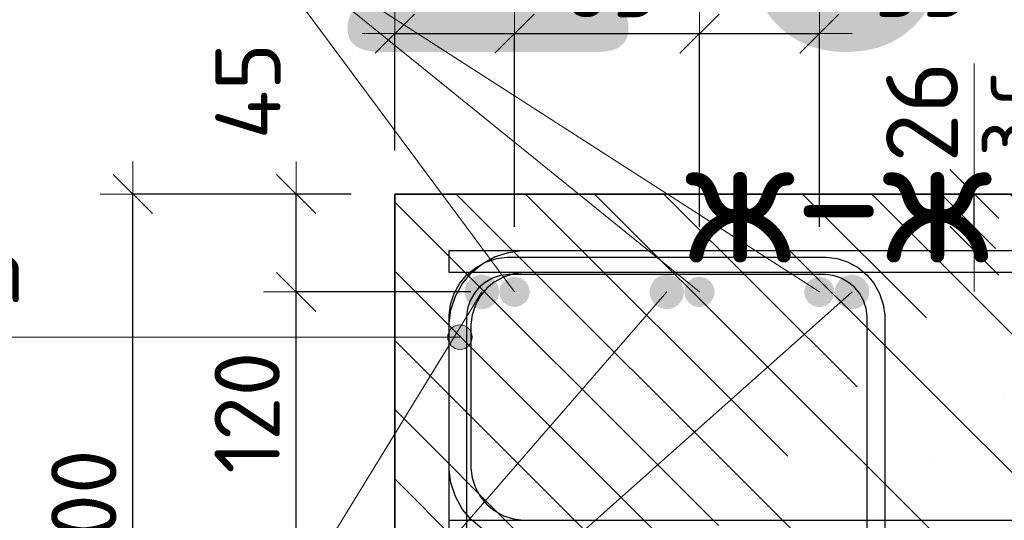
# Model space of a CAD drawing. Header units: metres. Extents: x -38 to 107, y -15 to 21.
# Tile 73 of 133: x 72.09 to 72.543, y 4.531 to 4.762. Entities that reach past the tile are written whole.
import ezdxf

# ---------------------------------------------------------------- set-up
doc = ezdxf.new("R2010")
doc.units = ezdxf.units.M
doc.header["$PDMODE"] = 65
for name, color, linetype, lineweight in [('XR$3$Арм. стержнями верхней зоны', 180, 'Continuous', 35), ('XR$3$Арм. стержнями нижней зоны', 180, 'Continuous', 35), ('XR$3$Арм.стержн. Арматура края', 96, 'Continuous', 35), ('XR$3$Арм.стержн. Доп. арматура', 180, 'Continuous', 35), ('XR$3$Арм.стержн. Хомут', 240, 'Continuous', 35), ('XR$3$Арм.стержн.горизонт. 1', 180, 'Continuous', 35), ('XR$3$Размерная линия (1)', 7, 'Continuous', 13), ('XR$3$Размерная линия_ общее', 7, 'Continuous', 13)]:
    doc.layers.add(name, color=color, linetype=linetype, lineweight=lineweight)
doc.styles.add('ISOCPEUR', font='txt')
doc.dimstyles.new('DIMSTYLE_11', dxfattribs={"dimtxt": 0.033, "dimasz": 0.0375, "dimexe": 0, "dimexo": 0, "dimgap": 0.0165, "dimtad": 2, "dimdec": 0, "dimlfac": 1000, "dimrnd": 1, "dimzin": 12, "dimdsep": 46, "dimtxsty": 'ISOCPEUR', "dimblk1": 'ALL_ML_STRICH', "dimblk2": 'ALL_ML_STRICH', "dimsah": 1, "dimcen": 0, "dimclrd": 7, "dimclre": 256, "dimclrt": 7, "dimadec": 0, "dimazin": 0, "dimtfac": 1, "dimtdec": 0, "dimtix": 1, "dimtmove": 2, "dimatfit": 3, "dimfxl": 0, "dimtvp": 1.2, "dimtzin": 0, "dimlwd": 0, "dimlwe": -3, "dimarcsym": 0})
doc.dimstyles.new('DIMSTYLE_12', dxfattribs={"dimtxt": 0.03, "dimasz": 0.03, "dimexe": 0, "dimexo": 0, "dimgap": 0.015, "dimtad": 2, "dimdec": 0, "dimlfac": 1000, "dimrnd": 1, "dimzin": 12, "dimdsep": 46, "dimtxsty": 'ISOCPEUR', "dimblk1": 'ALL_ML_STRICH', "dimblk2": 'ALL_ML_STRICH', "dimsah": 1, "dimcen": 0, "dimclrd": 7, "dimclre": 256, "dimclrt": 7, "dimadec": 0, "dimazin": 0, "dimtfac": 1, "dimtdec": 0, "dimtix": 1, "dimtmove": 2, "dimatfit": 3, "dimfxl": 0, "dimtzin": 0, "dimlwd": 0, "dimlwe": -3, "dimarcsym": 0})
doc.dimstyles.new('DIMSTYLE_14', dxfattribs={"dimtxt": 0.03, "dimasz": 0.03, "dimexe": 0, "dimexo": 0, "dimgap": 0.015, "dimtad": 2, "dimdec": 0, "dimlfac": 1000, "dimrnd": 1, "dimzin": 12, "dimdsep": 46, "dimtxsty": 'ISOCPEUR', "dimblk1": 'ALL_ML_STRICH', "dimblk2": 'ALL_ML_STRICH', "dimsah": 1, "dimcen": 0, "dimclrd": 7, "dimclre": 256, "dimclrt": 7, "dimadec": 0, "dimazin": 0, "dimtfac": 1, "dimtdec": 0, "dimtix": 1, "dimtmove": 2, "dimatfit": 3, "dimfxl": 0, "dimtvp": 1.2, "dimtzin": 0, "dimlwd": 0, "dimlwe": -3, "dimarcsym": 0})
doc.dimstyles.new('DIMSTYLE_23', dxfattribs={"dimtxt": 0.03, "dimasz": 0.03, "dimexe": 0, "dimexo": 0, "dimgap": 0.015, "dimtad": 2, "dimdec": 0, "dimlfac": 1000, "dimrnd": 5, "dimzin": 12, "dimdsep": 46, "dimtxsty": 'ISOCPEUR', "dimblk1": 'ALL_ML_STRICH', "dimblk2": 'ALL_ML_STRICH', "dimsah": 1, "dimcen": 0, "dimclrd": 7, "dimclre": 256, "dimclrt": 7, "dimadec": 0, "dimazin": 0, "dimtfac": 1, "dimtdec": 0, "dimtix": 1, "dimtmove": 2, "dimatfit": 3, "dimfxl": 0, "dimtvp": 1.2, "dimtzin": 0, "dimlwd": 0, "dimlwe": -3, "dimarcsym": 0})
doc.dimstyles.new('DIMSTYLE_24', dxfattribs={"dimtxt": 0.03, "dimasz": 0.03, "dimexe": 0, "dimexo": 0, "dimgap": 0.015, "dimtad": 2, "dimdec": 0, "dimlfac": 1000, "dimrnd": 5, "dimzin": 12, "dimdsep": 46, "dimtxsty": 'ISOCPEUR', "dimblk1": 'ALL_ML_STRICH', "dimblk2": 'ALL_ML_STRICH', "dimsah": 1, "dimcen": 0, "dimclrd": 7, "dimclre": 256, "dimclrt": 7, "dimadec": 0, "dimazin": 0, "dimtfac": 1, "dimtdec": 0, "dimtix": 1, "dimtmove": 2, "dimatfit": 3, "dimfxl": 0, "dimtzin": 0, "dimlwd": 0, "dimlwe": -3, "dimarcsym": 0})
pattern_1 = [(135, (0, 0), (-0.031819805, -0.031819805), [0.4, -0.05, 0, -0.05]), (135, (-0.01591, -0.01591), (-0.031819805, -0.031819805), [0.8, -0.1, 0.1, -0.1])]

# ---------------------------------------------------------------- blocks, each defined once
blk = doc.blocks.new('ALL_ML_STRICH')
at = {"color": 0, "linetype": 'ByBlock', "lineweight": -2}
for p, q in [((0, -0.5), (0, 0.5)), ((-0.3, -0.3), (0.3, 0.3)), ((-1, 0), (0.5, 0))]:
    blk.add_line(p, q, dxfattribs=at)
blk = doc.blocks.new('*D80')
at = {"layer": 'DEFPOINTS', "color": 7, "linetype": 'Continuous', "lineweight": 13, "transparency": 33554687}
for p in [(72.26266, 4.68139), (72.14232, 4.38139), (72.26262, 4.38139)]:
    blk.add_point(p, dxfattribs=at)
at = {"layer": 'XR$3$Размерная линия (1)', "color": 9, "linetype": 'Continuous', "lineweight": -2, "true_color": 0xc7c7c7, "transparency": 33554687}
for p, q in [((72.24266, 4.68139), (72.14232, 4.68139)), ((72.24262, 4.38139), (72.14232, 4.38139))]:
    blk.add_line(p, q, dxfattribs=at)
at = {"layer": 'XR$3$Размерная линия (1)', "color": 7, "linetype": 'Continuous', "lineweight": -2, "transparency": 33554687}
blk.add_line((72.14232, 4.38139), (72.14232, 4.68139), dxfattribs=at)
at = {"layer": 'XR$3$Размерная линия (1)', "color": 7, "linetype": 'Continuous', "lineweight": 13, "transparency": 33554687, "xscale": 0.03, "yscale": 0.03, "zscale": 0.03}
for p, rotation in [((72.14232, 4.68139), 90), ((72.14232, 4.38139), 270)]:
    blk.add_blockref('ALL_ML_STRICH', p, dxfattribs=dict(at, rotation=rotation))
at = {"layer": 'XR$3$Размерная линия (1)', "color": 7, "linetype": 'Continuous', "lineweight": 13, "transparency": 33554687, "insert": (72.11982, 4.53289), "char_height": 0.03, "width": 0.09, "attachment_point": 5, "rotation": 90, "style": 'ISOCPEUR'}
blk.add_mtext('\\A1;{300}', dxfattribs=at)
blk = doc.blocks.new('*D158')
at = {"layer": 'DEFPOINTS', "color": 7, "linetype": 'Continuous', "lineweight": 13, "transparency": 33554687}
for p in [(72.31762, 4.63639), (72.21732, 4.51639), (72.30259, 4.51639)]:
    blk.add_point(p, dxfattribs=at)
at = {"layer": 'XR$3$Размерная линия (1)', "color": 9, "linetype": 'Continuous', "lineweight": -2, "true_color": 0xc7c7c7, "transparency": 33554687}
for p, q in [((72.29762, 4.63639), (72.21732, 4.63639)), ((72.28259, 4.51639), (72.21732, 4.51639))]:
    blk.add_line(p, q, dxfattribs=at)
at = {"layer": 'XR$3$Размерная линия (1)', "color": 7, "linetype": 'Continuous', "lineweight": -2, "transparency": 33554687}
blk.add_line((72.21732, 4.51639), (72.21732, 4.63639), dxfattribs=at)
at = {"layer": 'XR$3$Размерная линия (1)', "color": 7, "linetype": 'Continuous', "lineweight": 13, "transparency": 33554687, "xscale": 0.03, "yscale": 0.03, "zscale": 0.03}
for p, rotation in [((72.21732, 4.63639), 90), ((72.21732, 4.51639), 270)]:
    blk.add_blockref('ALL_ML_STRICH', p, dxfattribs=dict(at, rotation=rotation))
at = {"layer": 'XR$3$Размерная линия (1)', "color": 7, "linetype": 'Continuous', "lineweight": 13, "transparency": 33554687, "insert": (72.19482, 4.58089), "char_height": 0.03, "width": 0.09, "attachment_point": 5, "rotation": 90, "style": 'ISOCPEUR'}
blk.add_mtext('\\A1;{120}', dxfattribs=at)
blk = doc.blocks.new('*D159')
at = {"layer": 'DEFPOINTS', "color": 7, "linetype": 'Continuous', "lineweight": 13, "transparency": 33554687}
for p in [(72.26262, 4.68139), (72.21732, 4.63639), (72.31762, 4.63639)]:
    blk.add_point(p, dxfattribs=at)
at = {"layer": 'XR$3$Размерная линия (1)', "color": 9, "linetype": 'Continuous', "lineweight": -2, "true_color": 0xc7c7c7, "transparency": 33554687}
for p, q in [((72.24262, 4.68139), (72.21732, 4.68139)), ((72.29762, 4.63639), (72.21732, 4.63639))]:
    blk.add_line(p, q, dxfattribs=at)
at = {"layer": 'XR$3$Размерная линия (1)', "color": 7, "linetype": 'Continuous', "lineweight": -2, "transparency": 33554687}
blk.add_line((72.21732, 4.63639), (72.21732, 4.68139), dxfattribs=at)
at = {"layer": 'XR$3$Размерная линия (1)', "color": 7, "linetype": 'Continuous', "lineweight": 13, "transparency": 33554687, "xscale": 0.03, "yscale": 0.03, "zscale": 0.03}
for p, rotation in [((72.21732, 4.68139), 90), ((72.21732, 4.63639), 270)]:
    blk.add_blockref('ALL_ML_STRICH', p, dxfattribs=dict(at, rotation=rotation))
at = {"layer": 'XR$3$Размерная линия (1)', "color": 7, "linetype": 'Continuous', "lineweight": 13, "transparency": 33554687, "insert": (72.19521, 4.72868), "char_height": 0.03, "width": 0.06, "attachment_point": 5, "rotation": 90, "style": 'ISOCPEUR'}
blk.add_mtext('\\A1;{45}', dxfattribs=at)
blk = doc.blocks.new('*D160')
at = {"layer": 'DEFPOINTS', "color": 7, "linetype": 'Continuous', "lineweight": 13, "transparency": 33554687}
for p in [(72.48879, 4.68139), (72.48879, 4.65539), (72.52877, 4.65539)]:
    blk.add_point(p, dxfattribs=at)
at = {"layer": 'XR$3$Размерная линия_ общее', "color": 253, "linetype": 'Continuous', "lineweight": -2, "true_color": 0xa0a0a0, "transparency": 33554687}
for p, q in [((72.50879, 4.68139), (72.52877, 4.68139)), ((72.50879, 4.65539), (72.52877, 4.65539))]:
    blk.add_line(p, q, dxfattribs=at)
at = {"layer": 'XR$3$Размерная линия_ общее', "color": 7, "linetype": 'Continuous', "lineweight": -2, "transparency": 33554687}
blk.add_line((72.52877, 4.65539), (72.52877, 4.68139), dxfattribs=at)
at = {"layer": 'XR$3$Размерная линия_ общее', "color": 7, "linetype": 'Continuous', "lineweight": 13, "transparency": 33554687, "xscale": 0.0375, "yscale": 0.0375, "zscale": 0.0375}
for p, rotation in [((72.52877, 4.68139), 90), ((72.52877, 4.65539), 270)]:
    blk.add_blockref('ALL_ML_STRICH', p, dxfattribs=dict(at, rotation=rotation))
at = {"layer": 'XR$3$Размерная линия_ общее', "color": 7, "linetype": 'Continuous', "lineweight": 13, "transparency": 33554687, "insert": (72.52831, 4.69875), "char_height": 0.027, "width": 0.00135, "attachment_point": 1, "rotation": 90, "line_spacing_factor": 0.60241, "style": 'ISOCPEUR'}
blk.add_mtext('з.с.', dxfattribs=at)
at = {"layer": 'XR$3$Размерная линия_ общее', "color": 7, "linetype": 'Continuous', "lineweight": 13, "transparency": 33554687, "insert": (72.50477, 4.71912), "char_height": 0.033, "width": 0.066, "attachment_point": 5, "rotation": 90, "style": 'ISOCPEUR'}
blk.add_mtext('\\A1;{26}', dxfattribs=at)
blk = doc.blocks.new('*D161')
at = {"layer": 'DEFPOINTS', "color": 7, "linetype": 'Continuous', "lineweight": 13, "transparency": 33554687}
for p in [(72.26262, 4.75514), (72.26262, 4.68139), (72.31762, 4.64639)]:
    blk.add_point(p, dxfattribs=at)
at = {"layer": 'XR$3$Размерная линия (1)', "color": 9, "linetype": 'Continuous', "lineweight": -2, "true_color": 0xc7c7c7, "transparency": 33554687}
for p, q in [((72.26262, 4.70139), (72.26262, 4.75514)), ((72.31762, 4.66639), (72.31762, 4.75514))]:
    blk.add_line(p, q, dxfattribs=at)
at = {"layer": 'XR$3$Размерная линия (1)', "color": 7, "linetype": 'Continuous', "lineweight": -2, "transparency": 33554687}
blk.add_line((72.26262, 4.75514), (72.31762, 4.75514), dxfattribs=at)
at = {"layer": 'XR$3$Размерная линия (1)', "color": 7, "linetype": 'Continuous', "lineweight": 13, "transparency": 33554687, "xscale": 0.03, "yscale": 0.03, "zscale": 0.03, "rotation": 180}
blk.add_blockref('ALL_ML_STRICH', (72.26262, 4.75514), dxfattribs=at)
at = {"layer": 'XR$3$Размерная линия (1)', "color": 7, "linetype": 'Continuous', "lineweight": 13, "transparency": 33554687, "xscale": 0.03, "yscale": 0.03, "zscale": 0.03}
blk.add_blockref('ALL_ML_STRICH', (72.31762, 4.75514), dxfattribs=at)
at = {"layer": 'XR$3$Размерная линия (1)', "color": 7, "linetype": 'Continuous', "lineweight": 13, "transparency": 33554687, "insert": (72.34785, 4.82749), "char_height": 0.03, "width": 0.06, "attachment_point": 5, "style": 'ISOCPEUR'}
blk.add_mtext('\\A1;{55}', dxfattribs=at)
blk = doc.blocks.new('*D162')
at = {"layer": 'DEFPOINTS', "color": 7, "linetype": 'Continuous', "lineweight": 13, "transparency": 33554687}
for p in [(72.31762, 4.75514), (72.31762, 4.64639), (72.40255, 4.64639)]:
    blk.add_point(p, dxfattribs=at)
at = {"layer": 'XR$3$Размерная линия (1)', "color": 9, "linetype": 'Continuous', "lineweight": -2, "true_color": 0xc7c7c7, "transparency": 33554687}
for p, q in [((72.31762, 4.66639), (72.31762, 4.75514)), ((72.40255, 4.66639), (72.40255, 4.75514))]:
    blk.add_line(p, q, dxfattribs=at)
at = {"layer": 'XR$3$Размерная линия (1)', "color": 7, "linetype": 'Continuous', "lineweight": -2, "transparency": 33554687}
blk.add_line((72.31762, 4.75514), (72.40255, 4.75514), dxfattribs=at)
at = {"layer": 'XR$3$Размерная линия (1)', "color": 7, "linetype": 'Continuous', "lineweight": 13, "transparency": 33554687, "xscale": 0.03, "yscale": 0.03, "zscale": 0.03, "rotation": 180}
blk.add_blockref('ALL_ML_STRICH', (72.31762, 4.75514), dxfattribs=at)
at = {"layer": 'XR$3$Размерная линия (1)', "color": 7, "linetype": 'Continuous', "lineweight": 13, "transparency": 33554687, "xscale": 0.03, "yscale": 0.03, "zscale": 0.03}
blk.add_blockref('ALL_ML_STRICH', (72.40255, 4.75514), dxfattribs=at)
at = {"layer": 'XR$3$Размерная линия (1)', "color": 7, "linetype": 'Continuous', "lineweight": 13, "transparency": 33554687, "insert": (72.36159, 4.77764), "char_height": 0.03, "width": 0.06, "attachment_point": 5, "style": 'ISOCPEUR'}
blk.add_mtext('\\A1;{85}', dxfattribs=at)
blk = doc.blocks.new('*D163')
at = {"layer": 'DEFPOINTS', "color": 7, "linetype": 'Continuous', "lineweight": 13, "transparency": 33554687}
for p in [(72.40255, 4.75514), (72.40255, 4.64639), (72.45763, 4.64639)]:
    blk.add_point(p, dxfattribs=at)
at = {"layer": 'XR$3$Размерная линия (1)', "color": 9, "linetype": 'Continuous', "lineweight": -2, "true_color": 0xc7c7c7, "transparency": 33554687}
for p, q in [((72.40255, 4.66639), (72.40255, 4.75514)), ((72.45763, 4.66639), (72.45763, 4.75514))]:
    blk.add_line(p, q, dxfattribs=at)
at = {"layer": 'XR$3$Размерная линия (1)', "color": 7, "linetype": 'Continuous', "lineweight": -2, "transparency": 33554687}
blk.add_line((72.40255, 4.75514), (72.45763, 4.75514), dxfattribs=at)
at = {"layer": 'XR$3$Размерная линия (1)', "color": 7, "linetype": 'Continuous', "lineweight": 13, "transparency": 33554687, "xscale": 0.03, "yscale": 0.03, "zscale": 0.03, "rotation": 180}
blk.add_blockref('ALL_ML_STRICH', (72.40255, 4.75514), dxfattribs=at)
at = {"layer": 'XR$3$Размерная линия (1)', "color": 7, "linetype": 'Continuous', "lineweight": 13, "transparency": 33554687, "xscale": 0.03, "yscale": 0.03, "zscale": 0.03}
blk.add_blockref('ALL_ML_STRICH', (72.45763, 4.75514), dxfattribs=at)
at = {"layer": 'XR$3$Размерная линия (1)', "color": 7, "linetype": 'Continuous', "lineweight": 13, "transparency": 33554687, "insert": (72.50424, 4.77782), "char_height": 0.03, "width": 0.06, "attachment_point": 5, "style": 'ISOCPEUR'}
blk.add_mtext('\\A1;{55}', dxfattribs=at)

msp = doc.modelspace()

# ---------------------------------------------------------------- hatches: boundary and pattern name
at = {"linetype": 'Continuous', "lineweight": 25, "transparency": 33554687}
h = msp.add_hatch(dxfattribs=at)
h.set_pattern_fill('__________540', scale=0.015, style=0, pattern_type=2)
h.set_pattern_definition(pattern_1)
h.paths.add_polyline_path([(72.51262, 4.68139), (72.26262, 4.68139), (72.26262, 4.38139), (72.51262, 4.38139)], flags=0)
h = msp.add_hatch(dxfattribs=at)
h.set_pattern_fill('__________540', scale=0.015, style=0, pattern_type=2)
h.set_pattern_definition(pattern_1)
h.paths.add_polyline_path([(72.51262, 4.68139), (72.51262, 4.48139), (72.66181, 4.48139), (72.66181, 4.68139)], flags=0)
at = {"layer": 'XR$3$Арм.стержн. Арматура края', "linetype": 'Continuous', "lineweight": 13, "transparency": 33554687}
for points in [[(72.28773, 4.6128), (72.28773, 4.61842), (72.28694, 4.61561)], [(72.28773, 4.61842), (72.28975, 4.61077), (72.28975, 4.62045)], [(72.28773, 4.61842), (72.28773, 4.6128), (72.28975, 4.61077)], [(72.28975, 4.62045), (72.29257, 4.60999), (72.29257, 4.62124)], [(72.28975, 4.62045), (72.28975, 4.61077), (72.29257, 4.60999)], [(72.29257, 4.62124), (72.29257, 4.60999), (72.29538, 4.61077)], [(72.29257, 4.62124), (72.29538, 4.61077), (72.29538, 4.62045)], [(72.29538, 4.62045), (72.29538, 4.61077), (72.2974, 4.6128)], [(72.29538, 4.62045), (72.2974, 4.6128), (72.2974, 4.61842)], [(72.2974, 4.61842), (72.2974, 4.6128), (72.29819, 4.61561)]]:
    msp.add_hatch(color=7, dxfattribs=at).paths.add_polyline_path(points)
at = {"layer": 'XR$3$Арм.стержн. Доп. арматура', "linetype": 'Continuous', "lineweight": 50, "transparency": 33554687}
for points in [[(72.32462, 4.63639), (72.32409, 4.63907), (72.32257, 4.64134), (72.3203, 4.64286), (72.31762, 4.64339), (72.31495, 4.64286), (72.31267, 4.64134), (72.31116, 4.63907), (72.31062, 4.63639), (72.31116, 4.63371), (72.31267, 4.63144), (72.31495, 4.62993), (72.31762, 4.62939), (72.3203, 4.62993), (72.32257, 4.63144), (72.32409, 4.63371)], [(72.40955, 4.63639), (72.40902, 4.63907), (72.4075, 4.64134), (72.40523, 4.64286), (72.40255, 4.64339), (72.39987, 4.64286), (72.3976, 4.64134), (72.39608, 4.63907), (72.39555, 4.63639), (72.39608, 4.63371), (72.3976, 4.63144), (72.39987, 4.62993), (72.40255, 4.62939), (72.40523, 4.62993), (72.4075, 4.63144), (72.40902, 4.63371)], [(72.46463, 4.63639), (72.46409, 4.63907), (72.46257, 4.64134), (72.4603, 4.64286), (72.45763, 4.64339), (72.45495, 4.64286), (72.45268, 4.64134), (72.45116, 4.63907), (72.45063, 4.63639), (72.45116, 4.63371), (72.45268, 4.63144), (72.45495, 4.62993), (72.45763, 4.62939), (72.4603, 4.62993), (72.46257, 4.63144), (72.46409, 4.63371)]]:
    msp.add_hatch(color=7, dxfattribs=at).paths.add_polyline_path(points)
at = {"layer": 'XR$3$Арм.стержн.горизонт. 1', "linetype": 'Continuous', "lineweight": 50, "transparency": 33554687}
for points in [[(72.31062, 4.63639), (72.31002, 4.63945), (72.30828, 4.64205), (72.30569, 4.64378), (72.30262, 4.64439), (72.29956, 4.64378), (72.29697, 4.64205), (72.29523, 4.63945), (72.29462, 4.63639), (72.29523, 4.63333), (72.29697, 4.63074), (72.29956, 4.629), (72.30262, 4.62839), (72.30569, 4.629), (72.30828, 4.63074), (72.31002, 4.63333)], [(72.39555, 4.63639), (72.39494, 4.63945), (72.39321, 4.64205), (72.39061, 4.64378), (72.38755, 4.64439), (72.38449, 4.64378), (72.38189, 4.64205), (72.38016, 4.63945), (72.37955, 4.63639), (72.38016, 4.63333), (72.38189, 4.63074), (72.38449, 4.629), (72.38755, 4.62839), (72.39061, 4.629), (72.39321, 4.63074), (72.39494, 4.63333)], [(72.48063, 4.63639), (72.48002, 4.63945), (72.47828, 4.64205), (72.47569, 4.64378), (72.47263, 4.64439), (72.46956, 4.64378), (72.46697, 4.64205), (72.46523, 4.63945), (72.46463, 4.63639), (72.46523, 4.63333), (72.46697, 4.63074), (72.46956, 4.629), (72.47263, 4.62839), (72.47569, 4.629), (72.47828, 4.63074), (72.48002, 4.63333)]]:
    msp.add_hatch(color=7, dxfattribs=at).paths.add_polyline_path(points)

# ---------------------------------------------------------------- linework, layer by layer
at = {"color": 7, "linetype": 'Continuous', "lineweight": 13, "transparency": 33554687}
msp.add_line((72.52877, 4.68139), (72.52877, 4.74139), dxfattribs=at)
at = {"color": 7, "linetype": 'Continuous', "lineweight": 35, "transparency": 33554687}
for p, q in [((72.26262, 4.68139), (72.26262, 4.38139)), ((72.51262, 4.68139), (72.26262, 4.68139)), ((72.66181, 4.68139), (72.51262, 4.68139))]:
    msp.add_line(p, q, dxfattribs=at)
at = {"layer": 'XR$3$Арм. стержнями верхней зоны', "color": 4, "linetype": 'Continuous', "lineweight": 25, "transparency": 33554687}
msp.add_lwpolyline([(72.28762, 4.65539), (72.66681, 4.65539), (72.66681, 4.64539), (72.28762, 4.64539), (72.28762, 4.65539)], dxfattribs=at)
at = {"layer": 'XR$3$Арм. стержнями нижней зоны', "color": 4, "linetype": 'Continuous', "lineweight": 25, "transparency": 33554687}
msp.add_lwpolyline([(72.28762, 4.53139), (72.66681, 4.53139), (72.66681, 4.52139), (72.28762, 4.52139), (72.28762, 4.53139)], dxfattribs=at)
at = {"layer": 'XR$3$Арм.стержн. Арматура края', "color": 7, "linetype": 'Continuous', "lineweight": 13, "transparency": 33554687}
for p, q in [((72.29257, 4.62124), (72.29257, 4.62124)), ((71.84244, 4.61561), (72.14944, 4.61561)), ((72.14944, 4.61561), (72.29257, 4.61561)), ((72.28694, 4.61561), (72.28694, 4.61561)), ((72.29819, 4.61561), (72.29819, 4.61561)), ((72.29257, 4.60999), (72.29257, 4.60999))]:
    msp.add_line(p, q, dxfattribs=at)
at = {"layer": 'XR$3$Арм.стержн. Арматура края', "color": 4, "linetype": 'Continuous', "lineweight": 25, "transparency": 33554687}
for points in [[(72.66681, 4.52139), (72.32091, 4.52139), (72.31481, 4.52224), (72.30846, 4.52434), (72.30262, 4.52761), (72.2978, 4.53163), (72.29378, 4.53644), (72.29051, 4.54229), (72.28842, 4.54864), (72.28757, 4.55474), (72.28757, 4.62205), (72.28842, 4.62815), (72.29051, 4.6345), (72.29378, 4.64034), (72.2978, 4.64516), (72.30262, 4.64918), (72.30846, 4.65245), (72.31481, 4.65454), (72.32091, 4.65539), (72.66681, 4.65539)], [(72.66681, 4.64539), (72.32161, 4.64539), (72.31709, 4.64476), (72.31251, 4.64325), (72.30832, 4.64091), (72.3049, 4.63806), (72.30205, 4.63464), (72.29971, 4.63045), (72.2982, 4.62587), (72.29757, 4.62135), (72.29757, 4.55543), (72.2982, 4.55091), (72.29971, 4.54633), (72.30205, 4.54214), (72.3049, 4.53873), (72.30832, 4.53588), (72.31251, 4.53353), (72.31709, 4.53202), (72.32161, 4.53139), (72.66681, 4.53139)]]:
    msp.add_lwpolyline(points, dxfattribs=at)
at = {"layer": 'XR$3$Арм.стержн. Арматура края', "color": 7, "linetype": 'Continuous', "lineweight": 13, "transparency": 33554687}
msp.add_circle((72.29257, 4.61561), 0.00563, dxfattribs=at)
at = {"layer": 'XR$3$Арм.стержн. Доп. арматура', "color": 7, "linetype": 'Continuous', "lineweight": 13, "transparency": 33554687}
for q in [(72.45763, 4.63639), (72.40255, 4.63639), (72.31762, 4.63639)]:
    msp.add_line((72.18973, 4.80895), q, dxfattribs=at)
at = {"layer": 'XR$3$Арм.стержн. Хомут', "color": 40, "linetype": 'Continuous', "lineweight": 25, "transparency": 33554687}
for points in [[(72.28759, 4.43307), (72.28759, 4.62572), (72.28827, 4.6306), (72.28994, 4.63568), (72.29256, 4.64035), (72.29578, 4.6442), (72.29963, 4.64742), (72.3043, 4.65004), (72.30938, 4.65171), (72.31426, 4.65239), (72.46095, 4.65239), (72.46583, 4.65171), (72.47091, 4.65004), (72.47558, 4.64742), (72.47944, 4.6442), (72.48265, 4.64035), (72.48527, 4.63568), (72.48695, 4.6306), (72.48763, 4.62572), (72.48763, 4.43307)], [(72.28759, 4.43307), (72.28759, 4.62572), (72.28827, 4.6306), (72.28994, 4.63568), (72.29256, 4.64035), (72.29578, 4.6442), (72.29963, 4.64742), (72.3043, 4.65004), (72.30938, 4.65171), (72.31426, 4.65239), (72.46095, 4.65239), (72.46583, 4.65171), (72.47091, 4.65004), (72.47558, 4.64742), (72.47944, 4.6442), (72.48265, 4.64035), (72.48527, 4.63568), (72.48695, 4.6306), (72.48763, 4.62572), (72.48763, 4.43307)], [(72.28759, 4.43307), (72.28759, 4.62572), (72.28827, 4.6306), (72.28994, 4.63568), (72.29256, 4.64035), (72.29578, 4.6442), (72.29963, 4.64742), (72.3043, 4.65004), (72.30938, 4.65171), (72.31426, 4.65239), (72.46095, 4.65239), (72.46583, 4.65171), (72.47091, 4.65004), (72.47558, 4.64742), (72.47944, 4.6442), (72.48265, 4.64035), (72.48527, 4.63568), (72.48695, 4.6306), (72.48763, 4.62572), (72.48763, 4.43307)], [(72.47963, 4.43362), (72.47963, 4.62516), (72.47912, 4.62878), (72.47791, 4.63244), (72.47604, 4.63579), (72.47376, 4.63852), (72.47103, 4.6408), (72.46767, 4.64268), (72.46401, 4.64389), (72.46039, 4.64439), (72.31482, 4.64439), (72.3112, 4.64389), (72.30754, 4.64268), (72.30419, 4.6408), (72.30146, 4.63852), (72.29918, 4.63579), (72.2973, 4.63244), (72.29609, 4.62878), (72.29559, 4.62516), (72.29559, 4.43362)], [(72.47963, 4.43362), (72.47963, 4.62516), (72.47912, 4.62878), (72.47791, 4.63244), (72.47604, 4.63579), (72.47376, 4.63852), (72.47103, 4.6408), (72.46767, 4.64268), (72.46401, 4.64389), (72.46039, 4.64439), (72.31482, 4.64439), (72.3112, 4.64389), (72.30754, 4.64268), (72.30419, 4.6408), (72.30146, 4.63852), (72.29918, 4.63579), (72.2973, 4.63244), (72.29609, 4.62878), (72.29559, 4.62516), (72.29559, 4.43362)], [(72.47963, 4.43362), (72.47963, 4.62516), (72.47912, 4.62878), (72.47791, 4.63244), (72.47604, 4.63579), (72.47376, 4.63852), (72.47103, 4.6408), (72.46767, 4.64268), (72.46401, 4.64389), (72.46039, 4.64439), (72.31482, 4.64439), (72.3112, 4.64389), (72.30754, 4.64268), (72.30419, 4.6408), (72.30146, 4.63852), (72.29918, 4.63579), (72.2973, 4.63244), (72.29609, 4.62878), (72.29559, 4.62516), (72.29559, 4.43362)]]:
    msp.add_lwpolyline(points, dxfattribs=at)
at = {"layer": 'XR$3$Арм.стержн.горизонт. 1', "color": 7, "linetype": 'Continuous', "lineweight": 13, "transparency": 33554687}
for q in [(72.47263, 4.63639), (72.30262, 4.63639), (72.38755, 4.63639)]:
    msp.add_line((72.09858, 4.3033), q, dxfattribs=at)

# ---------------------------------------------------------------- texts
at = {"color": 7, "linetype": 'Continuous', "lineweight": 35, "transparency": 33554687, "insert": (70.35063, 4.74671), "char_height": 0.25, "width": 2.7437149, "attachment_point": 7, "style": 'ISOCPEUR'}
msp.add_mtext('\\W0.96;ГОСТ 34028-2016', dxfattribs=at)
at = {"color": 7, "linetype": 'Continuous', "lineweight": 13, "transparency": 33554687, "insert": (72.53671, 4.64969), "char_height": 0.06, "width": 0.1777778, "attachment_point": 9, "style": 'ISOCPEUR'}
msp.add_mtext('\\A1;{\\fISOCPEUR|i0|b0;\\H0.060000;\\W1.000000;\\C7;ж-ж}\\P', dxfattribs=at)
at = {"layer": 'XR$3$Арм.стержн. Арматура края', "color": 7, "linetype": 'Continuous', "lineweight": 25, "transparency": 33554687, "insert": (71.86244, 4.63161), "char_height": 0.03, "width": 0.2806692, "attachment_point": 7, "style": 'ISOCPEUR'}
msp.add_mtext('\\W0.92;ø10 L=1135mm ', dxfattribs=at)

# ---------------------------------------------------------------- dimensions: what is measured, and where the dimension line sits
at = {"layer": 'XR$3$Размерная линия (1)', "color": 7, "linetype": 'Continuous', "lineweight": 13, "transparency": 33554687}
for base, p1, p2, dimstyle, picture, middle in [((72.31762, 4.75514), (72.26262, 4.70139), (72.31762, 4.66639), 'DIMSTYLE_23', '*D161', (72.34785, 4.82749)), ((72.40255, 4.75514), (72.31762, 4.66639), (72.40255, 4.66639), 'DIMSTYLE_24', '*D162', (72.36159, 4.77764)), ((72.45763, 4.75514), (72.40255, 4.66639), (72.45763, 4.66639), 'DIMSTYLE_23', '*D163', (72.50424, 4.77782))]:
    dim = msp.add_linear_dim(base=base, p1=p1, p2=p2, dimstyle=dimstyle, override={"dimpost": '<>', "dimclrd": 7, "dimclre": 9, "dimclrt": 7, "dimlwd": 0, "dimlwe": 65533}, dxfattribs=at)
    dim.commit()
    dim.dimension.update_dxf_attribs({"geometry": picture, "text_midpoint": middle, "dimtype": 160})
for base, p1, p2, dimstyle, picture, middle in [((72.21732, 4.68139), (72.29762, 4.63639), (72.24262, 4.68139), 'DIMSTYLE_14', '*D159', (72.19521, 4.72868)), ((72.14232, 4.68139), (72.24262, 4.38139), (72.24266, 4.68139), 'DIMSTYLE_12', '*D80', (72.11982, 4.53289)), ((72.21732, 4.63639), (72.28259, 4.51639), (72.29762, 4.63639), 'DIMSTYLE_12', '*D158', (72.19482, 4.58089))]:
    dim = msp.add_linear_dim(base=base, p1=p1, p2=p2, angle=90, dimstyle=dimstyle, override={"dimpost": '<>', "dimclrd": 7, "dimclre": 9, "dimclrt": 7, "dimlwd": 0, "dimlwe": 65533}, dxfattribs=at)
    dim.commit()
    dim.dimension.update_dxf_attribs({"geometry": picture, "text_midpoint": middle, "dimtype": 160})
at = {"layer": 'XR$3$Размерная линия_ общее', "color": 7, "linetype": 'Continuous', "lineweight": 13, "transparency": 33554687}
dim = msp.add_linear_dim(base=(72.52877, 4.68139), p1=(72.50879, 4.65539), p2=(72.50879, 4.68139), angle=90, text='<>\\Xз.с.', dimstyle='DIMSTYLE_11', override={"dimpost": '<>', "dimclrd": 7, "dimclre": 253, "dimclrt": 7, "dimlwd": 0, "dimlwe": 65533}, dxfattribs=at)
dim.commit()
dim.dimension.update_dxf_attribs({"geometry": '*D160', "text_midpoint": (72.50477, 4.71912), "dimtype": 160})

doc.saveas('drawing.dxf')
